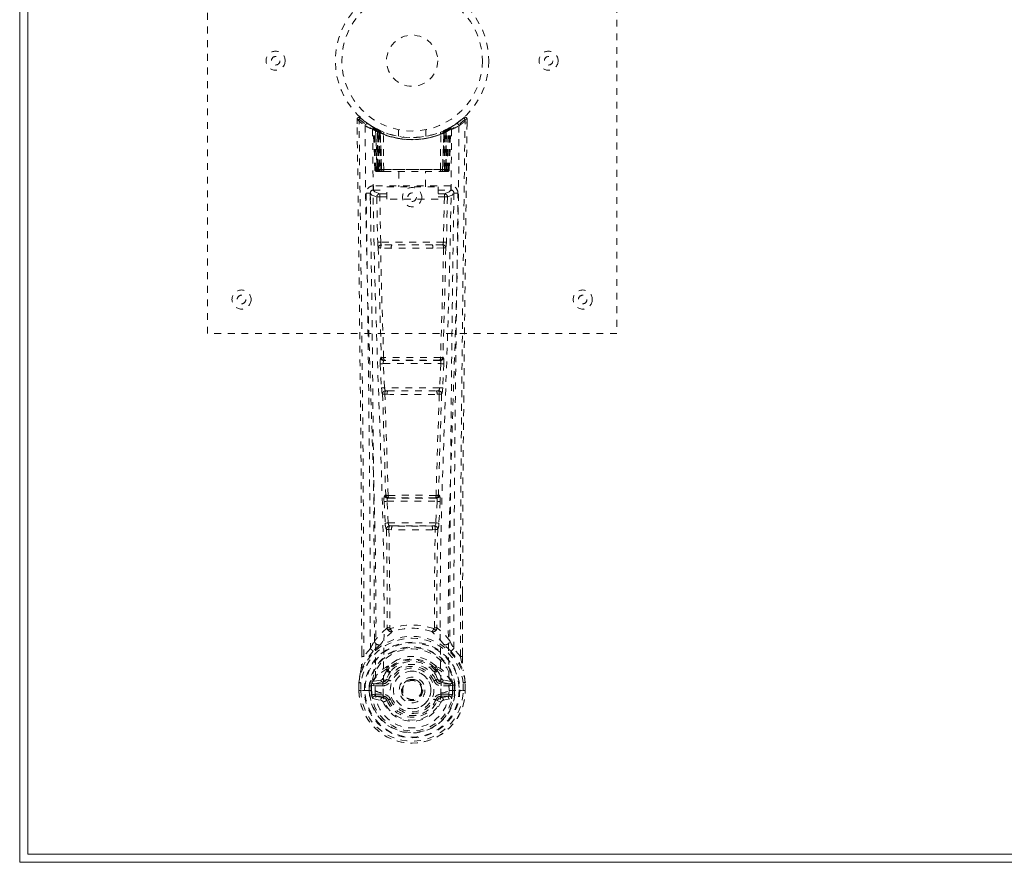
# Model space of a CAD drawing. Header units: inches. Extents: x 7.8 to 79.3, y 25 to 48.5.
# Tile 1 of 6: x 7.8 to 22.3, y 25 to 37.3. Entities that reach past the tile are written whole.
import ezdxf

# ---------------------------------------------------------------- set-up
doc = ezdxf.new("R2010")
doc.units = ezdxf.units.IN
doc.header["$MEASUREMENT"] = 0
doc.linetypes.add('SLD-Dashed', pattern=[0.075, 0.05, -0.025])
doc.linetypes.add('SLD-Solid', pattern=[0])

msp = doc.modelspace()

# ---------------------------------------------------------------- linework, layer by layer
at = {"color": 7, "linetype": 'SLD-Solid', "lineweight": 15}
for p, q in [((7.835, 24.968), (7.835, 48.468)), ((7.953, 48.35), (7.953, 25.086)), ((7.953, 25.086), (7.953, 48.35)), ((79.335, 24.968), (7.835, 24.968)), ((7.953, 25.086), (79.216, 25.086)), ((79.216, 25.086), (7.953, 25.086))]:
    msp.add_line(p, q, dxfattribs=at)
at = {"color": 7, "linetype": 'SLD-Dashed', "lineweight": 0}
for p, q in [((10.585, 32.718), (10.585, 40.718)), ((16.585, 40.718), (16.585, 32.718)), ((12.778, 35.859), (12.779, 35.792)), ((12.808, 35.86), (12.828, 35.882)), ((12.869, 35.846), (12.827, 35.881)), ((14.342, 35.88), (14.3, 35.847)), ((14.391, 35.859), (14.361, 35.86)), ((14.389, 35.796), (14.39, 35.859)), ((14.39, 35.792), (14.391, 35.859)), ((14.39, 35.792), (14.391, 35.859)), ((13.016, 35.744), (13.003, 35.752)), ((13.022, 35.74), (13.009, 35.747)), ((13.031, 35.719), (13.018, 35.727)), ((13.039, 35.122), (13.018, 35.727)), ((13.052, 35.122), (13.031, 35.719)), ((13.082, 35.709), (13.035, 35.734)), ((13.05, 35.712), (13.073, 35.118)), ((13.118, 35.673), (13.05, 35.708)), ((13.07, 35.122), (13.05, 35.708)), ((13.064, 35.718), (13.09, 35.705)), ((13.077, 35.679), (13.09, 35.705)), ((13.077, 35.679), (13.078, 35.122)), ((13.085, 35.675), (13.077, 35.679)), ((13.085, 35.675), (13.097, 35.701)), ((13.085, 35.122), (13.085, 35.675)), ((13.101, 35.699), (13.087, 35.707)), ((13.09, 35.705), (13.097, 35.701)), ((13.091, 35.672), (13.103, 35.698)), ((13.091, 35.122), (13.091, 35.672)), ((13.091, 35.672), (13.098, 35.669)), ((13.098, 35.669), (13.11, 35.695)), ((13.098, 35.669), (13.098, 35.122)), ((13.102, 35.699), (13.101, 35.699)), ((13.109, 35.664), (13.121, 35.69)), ((13.109, 35.664), (13.11, 35.122)), ((13.116, 35.661), (13.109, 35.664)), ((13.116, 35.661), (13.127, 35.687)), ((13.116, 35.122), (13.116, 35.661)), ((13.118, 35.673), (13.119, 35.673)), ((13.137, 35.122), (13.118, 35.673)), ((13.119, 35.673), (13.138, 35.122)), ((13.121, 35.69), (13.127, 35.687)), ((13.169, 35.122), (13.164, 35.643)), ((13.385, 35.707), (13.385, 35.61)), ((13.785, 35.61), (13.785, 35.707)), ((14.001, 35.122), (14.005, 35.643)), ((14.031, 35.122), (14.05, 35.673)), ((14.051, 35.673), (14.032, 35.122)), ((14.042, 35.687), (14.048, 35.69)), ((14.048, 35.69), (14.06, 35.664)), ((14.05, 35.673), (14.051, 35.673)), ((14.119, 35.708), (14.051, 35.673)), ((14.06, 35.664), (14.053, 35.661)), ((14.053, 35.661), (14.053, 35.122)), ((14.059, 35.695), (14.071, 35.669)), ((14.059, 35.122), (14.06, 35.664)), ((14.067, 35.699), (14.06, 35.695)), ((14.074, 35.702), (14.066, 35.698)), ((14.066, 35.698), (14.078, 35.672)), ((14.068, 35.699), (14.067, 35.699)), ((14.135, 35.734), (14.068, 35.699)), ((14.071, 35.669), (14.078, 35.672)), ((14.071, 35.122), (14.071, 35.669)), ((14.072, 35.701), (14.079, 35.705)), ((14.078, 35.672), (14.078, 35.122)), ((14.079, 35.705), (14.088, 35.709)), ((14.079, 35.705), (14.092, 35.679)), ((14.092, 35.679), (14.084, 35.675)), ((14.084, 35.675), (14.084, 35.122)), ((14.091, 35.122), (14.092, 35.679)), ((14.096, 35.118), (14.119, 35.712)), ((14.099, 35.122), (14.119, 35.708)), ((14.117, 35.122), (14.138, 35.719)), ((14.13, 35.122), (14.152, 35.727)), ((14.152, 35.727), (14.138, 35.719)), ((14.166, 35.752), (14.153, 35.744)), ((13.039, 35.122), (13.052, 35.122)), ((13.07, 35.122), (13.137, 35.122)), ((13.078, 35.122), (13.085, 35.122)), ((13.078, 35.093), (13.086, 35.093)), ((13.082, 35.093), (13.092, 35.093)), ((14.084, 35.122), (13.085, 35.122)), ((13.098, 35.122), (13.091, 35.122)), ((13.092, 35.093), (13.098, 35.093)), ((13.098, 35.122), (14.071, 35.122)), ((13.1, 35.093), (13.154, 35.093)), ((13.11, 35.122), (13.116, 35.122)), ((13.11, 35.093), (13.116, 35.093)), ((14.053, 35.122), (13.116, 35.122)), ((13.154, 35.093), (13.116, 35.093)), ((13.138, 35.122), (13.137, 35.122)), ((13.168, 35.093), (13.176, 35.093)), ((13.169, 35.122), (14.001, 35.122)), ((13.176, 35.093), (13.993, 35.093)), ((13.39, 35.093), (13.39, 34.87)), ((13.78, 34.87), (13.78, 35.093)), ((13.993, 35.093), (14.001, 35.093)), ((14.015, 35.093), (14.069, 35.093)), ((14.053, 35.093), (14.015, 35.093)), ((14.032, 35.122), (14.031, 35.122)), ((14.032, 35.122), (14.099, 35.122)), ((14.053, 35.122), (14.059, 35.122)), ((14.053, 35.093), (14.059, 35.093)), ((14.078, 35.122), (14.071, 35.122)), ((14.071, 35.093), (14.077, 35.093)), ((14.077, 35.093), (14.087, 35.093)), ((14.084, 35.122), (14.091, 35.122)), ((14.084, 35.093), (14.091, 35.093)), ((14.117, 35.122), (14.13, 35.122)), ((12.973, 34.786), (12.972, 34.778)), ((12.972, 34.775), (12.976, 34.488)), ((13.017, 34.884), (13.017, 34.823)), ((14.152, 34.884), (13.017, 34.884)), ((13.017, 34.823), (13.215, 34.823)), ((13.215, 34.69), (13.215, 34.87)), ((13.215, 34.87), (13.965, 34.87)), ((13.965, 34.87), (13.965, 34.69)), ((13.965, 34.823), (14.152, 34.823)), ((14.152, 34.823), (14.152, 34.884)), ((14.193, 34.488), (14.197, 34.775)), ((14.197, 34.778), (14.196, 34.786)), ((13.066, 34.721), (13.081, 34.059)), ((13.111, 34.766), (13.111, 34.721)), ((13.215, 34.766), (13.111, 34.766)), ((13.126, 34.06), (13.111, 34.721)), ((13.215, 34.721), (13.111, 34.721)), ((13.965, 34.69), (13.215, 34.69)), ((14.059, 34.766), (13.965, 34.766)), ((14.059, 34.721), (13.965, 34.721)), ((14.059, 34.721), (14.043, 34.06)), ((14.059, 34.766), (14.059, 34.721)), ((14.103, 34.721), (14.059, 34.721)), ((14.103, 34.721), (14.088, 34.059)), ((14.043, 34.06), (13.126, 34.06)), ((13.28, 33.969), (13.123, 33.975)), ((13.287, 34.017), (13.134, 34.02)), ((13.882, 34.017), (13.287, 34.017)), ((14.035, 34.02), (13.882, 34.017)), ((14.046, 33.975), (13.889, 33.969)), ((16.585, 32.718), (10.585, 32.718)), ((13.134, 32.369), (13.126, 32.365)), ((13.17, 32.323), (13.178, 32.326)), ((13.999, 32.323), (13.17, 32.323)), ((13.991, 32.326), (13.999, 32.323)), ((14.043, 32.365), (14.035, 32.369)), ((13.119, 32.276), (13.136, 31.923)), ((13.164, 32.278), (14.005, 32.278)), ((13.181, 31.925), (13.164, 32.278)), ((14.005, 32.278), (13.988, 31.925)), ((14.05, 32.276), (14.033, 31.923)), ((13.988, 31.925), (13.181, 31.925)), ((13.186, 31.829), (13.219, 31.829)), ((13.228, 31.88), (13.196, 31.88)), ((13.228, 31.88), (13.941, 31.88)), ((13.941, 31.88), (13.973, 31.88)), ((13.95, 31.829), (13.983, 31.829)), ((13.198, 30.352), (13.184, 30.348)), ((13.228, 30.305), (13.242, 30.31)), ((13.941, 30.305), (13.228, 30.305)), ((13.927, 30.31), (13.941, 30.305)), ((13.971, 30.352), (13.986, 30.348)), ((13.174, 30.258), (13.191, 29.94)), ((13.219, 30.26), (13.95, 30.26)), ((13.235, 29.943), (13.219, 30.26)), ((13.95, 30.26), (13.934, 29.943)), ((13.995, 30.258), (13.978, 29.94)), ((13.934, 29.943), (13.235, 29.943)), ((13.293, 29.898), (13.254, 29.898)), ((13.293, 29.898), (13.876, 29.898)), ((13.915, 29.898), (13.876, 29.898)), ((13.245, 29.845), (13.285, 29.844)), ((13.884, 29.844), (13.924, 29.845)), ((14.321, 28.91), (14.321, 27.986)), ((14.322, 27.985), (14.325, 28.91)), ((13.257, 28.405), (13.257, 28.404)), ((13.912, 28.404), (13.912, 28.405)), ((12.847, 27.985), (12.847, 28.039)), ((12.849, 28.039), (12.848, 27.986)), ((12.973, 28.102), (12.877, 27.987)), ((14.292, 27.987), (14.196, 28.102)), ((13.216, 27.8), (13.216, 27.782)), ((13.224, 27.829), (13.235, 27.846)), ((13.24, 27.794), (13.24, 27.776)), ((13.93, 27.776), (13.929, 27.794)), ((13.934, 27.846), (13.945, 27.829)), ((13.953, 27.8), (13.953, 27.782)), ((12.805, 27.605), (12.805, 27.601)), ((12.805, 27.484), (12.805, 27.601)), ((12.806, 27.601), (12.806, 27.483)), ((12.835, 27.601), (12.835, 27.486)), ((12.986, 27.557), (12.991, 27.576)), ((12.991, 27.576), (12.991, 27.566)), ((12.991, 27.566), (12.991, 27.487)), ((13.001, 27.607), (12.998, 27.602)), ((13.001, 27.607), (13.012, 27.618)), ((13.126, 27.639), (13.012, 27.618)), ((13.012, 27.618), (13.012, 27.618)), ((13.012, 27.618), (13.012, 27.618)), ((13.026, 27.585), (13.156, 27.61)), ((13.026, 27.585), (13.026, 27.555)), ((13.156, 27.585), (13.026, 27.585)), ((13.156, 27.61), (13.156, 27.585)), ((13.156, 27.555), (13.156, 27.585)), ((13.211, 27.651), (13.238, 27.639)), ((13.931, 27.639), (13.958, 27.651)), ((14.013, 27.61), (14.143, 27.585)), ((14.013, 27.61), (14.013, 27.585)), ((14.143, 27.585), (14.013, 27.585)), ((14.013, 27.555), (14.013, 27.585)), ((14.157, 27.618), (14.043, 27.639)), ((14.143, 27.555), (14.143, 27.585)), ((14.157, 27.618), (14.168, 27.607)), ((14.168, 27.607), (14.168, 27.608)), ((14.168, 27.607), (14.168, 27.607)), ((14.171, 27.602), (14.168, 27.607)), ((14.178, 27.576), (14.178, 27.566)), ((14.183, 27.557), (14.178, 27.576)), ((14.178, 27.566), (14.178, 27.487)), ((14.335, 27.486), (14.335, 27.601)), ((14.363, 27.483), (14.363, 27.601)), ((14.364, 27.601), (14.364, 27.605)), ((14.364, 27.484), (14.364, 27.601)), ((12.805, 27.484), (12.809, 27.484)), ((12.809, 27.484), (12.862, 27.485)), ((12.862, 27.485), (12.885, 27.485)), ((12.885, 27.485), (13.043, 27.485)), ((12.986, 27.557), (12.956, 27.558)), ((12.956, 27.558), (12.956, 27.558)), ((12.956, 27.487), (12.956, 27.558)), ((12.956, 27.487), (12.956, 27.487)), ((12.986, 27.557), (12.986, 27.487)), ((12.991, 27.487), (12.986, 27.487)), ((13.156, 27.555), (13.026, 27.555)), ((13.039, 27.433), (13.039, 27.403)), ((13.039, 27.433), (13.156, 27.433)), ((13.156, 27.433), (13.156, 27.403)), ((13.161, 27.447), (13.161, 27.449)), ((13.428, 27.494), (13.429, 27.51)), ((13.428, 27.486), (13.428, 27.494)), ((14.008, 27.449), (14.008, 27.447)), ((14.143, 27.555), (14.013, 27.555)), ((14.013, 27.433), (14.013, 27.403)), ((14.013, 27.433), (14.13, 27.433)), ((14.126, 27.485), (14.284, 27.485)), ((14.13, 27.403), (14.13, 27.433)), ((14.178, 27.487), (14.183, 27.487)), ((14.213, 27.558), (14.183, 27.557)), ((14.183, 27.487), (14.183, 27.557)), ((14.213, 27.558), (14.213, 27.487)), ((14.213, 27.558), (14.213, 27.558)), ((14.284, 27.485), (14.307, 27.485)), ((14.307, 27.485), (14.36, 27.484)), ((14.36, 27.484), (14.364, 27.484)), ((13.009, 27.367), (13.128, 27.343)), ((13.156, 27.382), (13.039, 27.403)), ((13.039, 27.403), (13.156, 27.403)), ((13.156, 27.382), (13.156, 27.403)), ((13.216, 27.339), (13.212, 27.347)), ((13.238, 27.348), (13.216, 27.339)), ((13.953, 27.339), (13.931, 27.348)), ((13.953, 27.339), (14.008, 27.316)), ((14.13, 27.403), (14.013, 27.382)), ((14.013, 27.382), (14.013, 27.403)), ((14.013, 27.403), (14.13, 27.403)), ((14.041, 27.343), (14.16, 27.367))]:
    msp.add_line(p, q, dxfattribs=at)
at = {"color": 7, "linetype": 'SLD-Dashed', "lineweight": 0, "flags": 128}
for points in [[(12.826, 35.879), (12.819, 35.883), (12.811, 35.886), (12.803, 35.886), (12.795, 35.885), (12.788, 35.881), (12.783, 35.876), (12.78, 35.869), (12.778, 35.862)], [(12.778, 35.859), (12.779, 35.859), (12.78, 35.859), (12.787, 35.86), (12.796, 35.859), (12.802, 35.859), (12.808, 35.86)], [(12.847, 28.039), (12.839, 30.609), (12.812, 33.233), (12.778, 35.859)], [(12.877, 27.987), (12.875, 29.451), (12.866, 30.924), (12.852, 32.372), (12.849, 32.619), (12.846, 32.877), (12.843, 33.092), (12.841, 33.321), (12.837, 33.572), (12.834, 33.843), (12.831, 34.061), (12.828, 34.323), (12.824, 34.647), (12.821, 34.858), (12.817, 35.116), (12.814, 35.378), (12.811, 35.626), (12.808, 35.86)], [(14.292, 27.987), (14.294, 29.452), (14.303, 30.924), (14.317, 32.372), (14.32, 32.593), (14.323, 32.823), (14.325, 33.026), (14.327, 33.225), (14.33, 33.44), (14.332, 33.59), (14.334, 33.747), (14.336, 33.903), (14.338, 34.021), (14.339, 34.161), (14.341, 34.323), (14.346, 34.655), (14.348, 34.86), (14.352, 35.114), (14.355, 35.376), (14.358, 35.624), (14.361, 35.86)], [(14.341, 35.882), (14.308, 35.853), (14.3, 35.847)], [(14.325, 28.91), (14.33, 30.609), (14.358, 33.233), (14.39, 35.792)], [(14.388, 35.859), (14.386, 35.867), (14.383, 35.874), (14.378, 35.881), (14.371, 35.886), (14.364, 35.889), (14.357, 35.889), (14.35, 35.887), (14.343, 35.883)], [(12.897, 35.766), (12.904, 34.719), (12.924, 33.674), (12.953, 32.632), (12.988, 31.593), (13.022, 30.559), (13.048, 29.53), (13.056, 28.505), (13.044, 27.485)], [(13.006, 35.71), (13.015, 34.665), (13.036, 33.622), (13.068, 32.582), (13.105, 31.547), (13.141, 30.516), (13.168, 29.489), (13.176, 28.467), (13.161, 27.45)], [(13.011, 35.745), (13.018, 35.733), (13.022, 35.72)], [(13.048, 35.716), (13.05, 35.71), (13.05, 35.708)], [(14.163, 35.71), (14.155, 34.665), (14.133, 33.623), (14.102, 32.583), (14.064, 31.547), (14.028, 30.516), (14.002, 29.489), (13.994, 28.467), (14.008, 27.45)], [(14.053, 35.661), (14.049, 35.671), (14.045, 35.68), (14.043, 35.685), (14.042, 35.687)], [(14.084, 35.675), (14.079, 35.685), (14.075, 35.694), (14.073, 35.699), (14.072, 35.701)], [(14.272, 35.766), (14.265, 34.719), (14.246, 33.674), (14.216, 32.632), (14.181, 31.593), (14.147, 30.559), (14.122, 29.53), (14.113, 28.505), (14.126, 27.485)], [(13.078, 35.122), (13.063, 35.122), (13.05, 35.122), (13.042, 35.122), (13.039, 35.122)], [(13.052, 35.122), (13.056, 35.122), (13.064, 35.122), (13.077, 35.122), (13.091, 35.122)], [(13.11, 35.122), (13.102, 35.122), (13.094, 35.122), (13.087, 35.122), (13.081, 35.122), (13.076, 35.122), (13.073, 35.122), (13.071, 35.122), (13.07, 35.122)], [(13.07, 35.122), (13.071, 35.115), (13.072, 35.113)], [(13.1, 35.093), (13.1, 35.093), (13.102, 35.093)], [(13.138, 35.122), (13.142, 35.122), (13.148, 35.122), (13.157, 35.122), (13.169, 35.122)], [(14.001, 35.122), (14.012, 35.122), (14.021, 35.122), (14.028, 35.122), (14.031, 35.122)], [(14.099, 35.122), (14.099, 35.122), (14.097, 35.122), (14.093, 35.122), (14.088, 35.122), (14.082, 35.122), (14.075, 35.122), (14.067, 35.122), (14.059, 35.122)], [(14.078, 35.122), (14.093, 35.122), (14.105, 35.122), (14.114, 35.122), (14.117, 35.122)], [(14.13, 35.122), (14.128, 35.122), (14.119, 35.122), (14.106, 35.122), (14.091, 35.122)], [(12.912, 34.778), (12.914, 34.642), (12.916, 34.47), (12.919, 34.261), (12.922, 34.015), (12.925, 33.766), (12.928, 33.547), (12.93, 33.393), (12.932, 33.256), (12.934, 33.134), (12.936, 32.979), (12.938, 32.816), (12.94, 32.659), (12.949, 31.846), (12.958, 31.028), (12.966, 30.055), (12.971, 29.066), (12.973, 28.102)], [(12.972, 34.778), (12.996, 34.749), (13.066, 34.721)], [(13.111, 34.766), (13.041, 34.795), (13.017, 34.823)], [(14.152, 34.823), (14.128, 34.795), (14.059, 34.766)], [(14.103, 34.721), (14.173, 34.749), (14.197, 34.778)], [(14.196, 28.102), (14.197, 28.622), (14.198, 29.155), (14.201, 29.701), (14.204, 30.216), (14.209, 30.745), (14.214, 31.297), (14.219, 31.787), (14.222, 32.044), (14.225, 32.317), (14.229, 32.605), (14.233, 32.91), (14.236, 33.185), (14.239, 33.426), (14.242, 33.617), (14.245, 33.831), (14.248, 34.073), (14.251, 34.298), (14.254, 34.49), (14.256, 34.65), (14.257, 34.778)], [(13.111, 34.721), (13.095, 34.721), (13.081, 34.721), (13.071, 34.721), (13.066, 34.721)], [(13.126, 34.06), (13.111, 34.06), (13.096, 34.06), (13.086, 34.059), (13.081, 34.059)], [(14.088, 34.059), (14.083, 34.059), (14.073, 34.06), (14.058, 34.06), (14.043, 34.06)], [(13.09, 33.977), (13.11, 33.172), (13.134, 32.369)], [(13.168, 32.365), (13.143, 33.169), (13.123, 33.975)], [(13.889, 33.969), (13.585, 33.969), (13.28, 33.969)], [(13.882, 34.017), (13.585, 34.017), (13.287, 34.017)], [(14.046, 33.975), (14.026, 33.169), (14.001, 32.365)], [(14.079, 33.977), (14.06, 33.172), (14.035, 32.369)], [(13.164, 32.278), (13.149, 32.277), (13.134, 32.276), (13.124, 32.276), (13.119, 32.276)], [(14.05, 32.276), (14.045, 32.276), (14.035, 32.276), (14.02, 32.277), (14.005, 32.278)], [(13.181, 31.925), (13.166, 31.924), (13.151, 31.924), (13.141, 31.923), (13.136, 31.923)], [(13.136, 31.923), (13.139, 31.891), (13.139, 31.889)], [(14.033, 31.923), (14.028, 31.923), (14.018, 31.924), (14.003, 31.924), (13.988, 31.925)], [(14.033, 31.923), (14.03, 31.891), (14.03, 31.889)], [(13.152, 31.834), (13.176, 31.092), (13.198, 30.352)], [(13.234, 30.346), (13.211, 31.087), (13.186, 31.829)], [(13.983, 31.829), (13.958, 31.087), (13.936, 30.346)], [(14.018, 31.833), (13.993, 31.092), (13.971, 30.352)], [(13.219, 30.26), (13.218, 30.269), (13.218, 30.277), (13.219, 30.285), (13.22, 30.291), (13.223, 30.301), (13.228, 30.305)], [(13.941, 30.305), (13.946, 30.301), (13.95, 30.291), (13.951, 30.285), (13.951, 30.277), (13.951, 30.269), (13.95, 30.26)], [(13.219, 30.26), (13.204, 30.259), (13.19, 30.259), (13.179, 30.258), (13.174, 30.258)], [(13.995, 30.258), (13.99, 30.258), (13.979, 30.259), (13.965, 30.259), (13.95, 30.26)], [(13.235, 29.943), (13.22, 29.942), (13.206, 29.941), (13.196, 29.941), (13.191, 29.94)], [(13.876, 29.898), (13.585, 29.897), (13.293, 29.898)], [(13.915, 29.898), (13.916, 29.899), (13.918, 29.9), (13.921, 29.903), (13.927, 29.913), (13.931, 29.926), (13.934, 29.943)], [(13.978, 29.94), (13.973, 29.941), (13.963, 29.941), (13.949, 29.942), (13.934, 29.943)], [(13.21, 29.851), (13.22, 29.131), (13.221, 28.412)], [(13.245, 29.845), (13.256, 29.124), (13.257, 28.405)], [(13.884, 29.844), (13.585, 29.843), (13.285, 29.844)], [(13.912, 28.405), (13.913, 29.124), (13.924, 29.845)], [(13.96, 29.851), (13.949, 29.131), (13.948, 28.412)], [(13.219, 28.404), (13.119, 28.316), (13.032, 28.215)], [(13.219, 28.404), (13.221, 28.394), (13.225, 28.385), (13.232, 28.379), (13.239, 28.375), (13.247, 28.375), (13.255, 28.378), (13.262, 28.385), (13.267, 28.393)], [(13.902, 28.393), (13.907, 28.385), (13.914, 28.378), (13.922, 28.375), (13.93, 28.375), (13.937, 28.379), (13.944, 28.385), (13.948, 28.394), (13.95, 28.404)], [(14.137, 28.215), (14.051, 28.316), (13.95, 28.404)], [(13.125, 28.166), (13.12, 28.16), (13.11, 28.151)], [(14.059, 28.151), (14.049, 28.16), (14.044, 28.166)], [(13.015, 28.063), (12.915, 27.939), (12.836, 27.785)], [(14.154, 28.063), (14.255, 27.939), (14.334, 27.785)], [(12.877, 27.987), (12.871, 27.987), (12.865, 27.987), (12.859, 27.987), (12.854, 27.986), (12.85, 27.986), (12.848, 27.986), (12.847, 27.985), (12.847, 27.985)], [(13.367, 27.934), (13.31, 27.904), (13.235, 27.846)], [(13.934, 27.846), (13.859, 27.904), (13.802, 27.934)], [(14.322, 27.985), (14.322, 27.985), (14.321, 27.986), (14.319, 27.986), (14.315, 27.986), (14.31, 27.987), (14.304, 27.987), (14.298, 27.987), (14.292, 27.987)], [(12.836, 27.785), (12.819, 27.705), (12.805, 27.605)], [(12.805, 27.601), (12.818, 27.698), (12.834, 27.774)], [(12.836, 27.785), (12.834, 27.78), (12.834, 27.774)], [(13.216, 27.782), (13.184, 27.729), (13.154, 27.662)], [(13.268, 27.763), (13.238, 27.714), (13.211, 27.651)], [(13.958, 27.651), (13.931, 27.714), (13.901, 27.763)], [(13.953, 27.782), (13.986, 27.729), (14.015, 27.662)], [(14.335, 27.774), (14.335, 27.78), (14.334, 27.785)], [(14.364, 27.605), (14.352, 27.695), (14.334, 27.785)], [(14.364, 27.601), (14.351, 27.698), (14.335, 27.774)], [(12.805, 27.605), (12.806, 27.605), (12.808, 27.604), (12.811, 27.604), (12.815, 27.603), (12.819, 27.603), (12.824, 27.602), (12.829, 27.601), (12.835, 27.601)], [(12.805, 27.601), (12.805, 27.601), (12.806, 27.601), (12.808, 27.601), (12.812, 27.601), (12.817, 27.601), (12.822, 27.601), (12.828, 27.601), (12.835, 27.601)], [(13.026, 27.555), (13.008, 27.558), (12.991, 27.566)], [(13.154, 27.662), (13.14, 27.645), (13.126, 27.639)], [(13.266, 27.628), (13.26, 27.63), (13.255, 27.632), (13.25, 27.634), (13.246, 27.636), (13.243, 27.637), (13.24, 27.638), (13.239, 27.639), (13.238, 27.639)], [(13.904, 27.628), (13.909, 27.63), (13.914, 27.632), (13.919, 27.634), (13.923, 27.636), (13.926, 27.637), (13.929, 27.638), (13.931, 27.639), (13.931, 27.639)], [(14.015, 27.662), (14.029, 27.645), (14.043, 27.639)], [(14.178, 27.566), (14.162, 27.558), (14.143, 27.555)], [(14.364, 27.605), (14.363, 27.605), (14.361, 27.604), (14.358, 27.604), (14.355, 27.603), (14.35, 27.603), (14.345, 27.602), (14.34, 27.601), (14.335, 27.601)], [(14.335, 27.601), (14.341, 27.601), (14.347, 27.601), (14.353, 27.601), (14.357, 27.601), (14.361, 27.601), (14.363, 27.601), (14.364, 27.601), (14.364, 27.601)], [(12.835, 27.486), (12.828, 27.486), (12.822, 27.486), (12.817, 27.486), (12.812, 27.485), (12.808, 27.485), (12.806, 27.485), (12.805, 27.484), (12.805, 27.484)], [(12.986, 27.487), (12.982, 27.487), (12.976, 27.487), (12.966, 27.487), (12.956, 27.487)], [(12.986, 27.557), (12.986, 27.557), (12.986, 27.557)], [(12.996, 27.415), (13.016, 27.428), (13.039, 27.433)], [(14.008, 27.447), (14.002, 27.371), (13.979, 27.296), (13.94, 27.228), (13.886, 27.168), (13.821, 27.119), (13.747, 27.083), (13.667, 27.061), (13.585, 27.054), (13.502, 27.061), (13.422, 27.083), (13.348, 27.119), (13.283, 27.168), (13.229, 27.228), (13.19, 27.296), (13.167, 27.371), (13.161, 27.447)], [(14.13, 27.433), (14.153, 27.428), (14.173, 27.415)], [(14.183, 27.557), (14.183, 27.557), (14.183, 27.557)], [(14.364, 27.484), (14.364, 27.484), (14.363, 27.485), (14.361, 27.485), (14.357, 27.485), (14.353, 27.486), (14.347, 27.486), (14.341, 27.486), (14.335, 27.486)], [(13.266, 27.36), (13.26, 27.358), (13.255, 27.356), (13.25, 27.354), (13.246, 27.352), (13.243, 27.35), (13.24, 27.349), (13.239, 27.349), (13.238, 27.348)], [(13.904, 27.36), (13.909, 27.358), (13.914, 27.356), (13.919, 27.354), (13.923, 27.352), (13.926, 27.35), (13.929, 27.349), (13.931, 27.349), (13.931, 27.348)], [(13.963, 27.355), (13.958, 27.347), (13.953, 27.339)], [(14.013, 27.382), (13.976, 27.368), (13.963, 27.355)]]:
    msp.add_lwpolyline(points, dxfattribs=at)
at = {"color": 7, "linetype": 'SLD-Dashed', "lineweight": 0}
for centre, radius in [((13.585, 36.718), 1.125), ((13.585, 36.718), 1.03), ((13.585, 36.718), 0.375), ((11.585, 36.718), 0.14), ((15.585, 36.718), 0.14), ((11.585, 36.718), 0.0625), ((15.585, 36.718), 0.0625), ((13.585, 34.718), 0.141), ((13.585, 34.718), 0.0625), ((11.085, 33.218), 0.14), ((16.085, 33.218), 0.14), ((11.085, 33.218), 0.0625), ((16.085, 33.218), 0.0625), ((13.585, 27.494), 0.7), ((13.585, 27.494), 0.69), ((13.585, 27.494), 0.623), ((13.585, 27.494), 0.32), ((13.585, 27.494), 0.275), ((13.585, 27.494), 0.188), ((13.585, 27.494), 0.156), ((13.585, 27.494), 0.142), ((13.585, 27.494), 0.14), ((13.585, 27.494), 0.138)]:
    msp.add_circle(centre, radius, dxfattribs=at)
for centre, radius, start, end in [((12.808, 35.86), 0.03, 47.8629, 180.7211), ((13.587, 36.763), 1.213, 228.1751, 235.3206), ((13.585, 36.718), 1.158, 227.8706, 312.1288), ((13.582, 36.715), 1.124, 227.9072, 235.3623), ((12.927, 35.765), 0.03, 55.9384, 179.8242), ((13.585, 36.719), 1.129, 235.3539, 240.4867), ((13.584, 36.718), 1.128, 299.5122, 304.6471), ((13.589, 36.712), 1.12, 304.629, 312.0873), ((14.242, 35.765), 0.03, 0.1681, 124.0694), ((13.585, 36.76), 1.209, 304.6688, 311.8406), ((14.361, 35.86), 0.03, 359.2803, 132.1357), ((14.291, 35.816), 0.0827, 31.7894, 52.6652), ((13.572, 36.957), 1.37, 240.4516, 245.5688), ((12.988, 35.726), 0.03, 1.9927, 58.9495), ((13.569, 36.692), 1.098, 238.949, 239.8554), ((12.968, 35.69), 0.0714, 31.6342, 58.9297), ((13.047, 35.698), 0.0429, 114.1556, 163.0337), ((13.585, 36.75), 1.19, 240.8884, 299.1116), ((13.001, 35.718), 0.0299, 1.9116, 59.7238), ((13.585, 36.719), 1.129, 239.7428, 244.7225), ((13.595, 36.74), 1.153, 239.9615, 244.0338), ((13.566, 36.342), 0.823, 228.2677, 233.6286), ((13.585, 36.718), 1.128, 240.489, 299.511), ((13.561, 36.331), 0.809, 229.1323, 234.508), ((13.02, 35.708), 0.03, 16.8864, 61.2665), ((13.02, 35.708), 0.0299, 1.8039, 60.7713), ((13.587, 36.723), 1.133, 240.8161, 245.7239), ((13.564, 36.33), 0.807, 230.3879, 235.6802), ((13.585, 36.717), 1.155, 244.3784, 295.6216), ((13.585, 36.717), 1.155, 245.0796, 294.9204), ((13.089, 35.672), 0.0297, 1.4877, 64.515), ((13.09, 35.672), 0.0297, 1.4833, 64.5634), ((13.585, 36.717), 1.155, 246.0603, 293.9397), ((13.54, 36.268), 0.729, 234.783, 238.998), ((13.135, 35.661), 0.0345, 328.9733, 15.1527), ((13.585, 36.681), 1.12, 247.9468, 292.0532), ((14.035, 35.661), 0.0345, 164.8473, 211.0267), ((13.63, 36.268), 0.729, 301.0002, 305.2185), ((13.586, 36.716), 1.125, 294.2592, 299.2008), ((14.08, 35.672), 0.0297, 115.4411, 178.5122), ((14.08, 35.672), 0.0297, 115.4713, 178.526), ((13.605, 36.33), 0.806, 304.318, 309.6138), ((13.61, 36.329), 0.806, 305.4826, 310.8771), ((14.135, 35.576), 0.138, 89.4165, 113.4587), ((13.603, 36.342), 0.823, 306.3709, 311.7328), ((14.149, 35.708), 0.0299, 119.2287, 178.1961), ((14.147, 35.709), 0.0273, 117.6482, 182.3024), ((13.6, 36.691), 1.096, 298.631, 300.2662), ((14.168, 35.718), 0.0299, 120.2762, 178.0884), ((14.122, 35.698), 0.0429, 16.9662, 65.8442), ((14.181, 35.726), 0.03, 121.0505, 178.0073), ((13.597, 36.957), 1.37, 294.4312, 299.5485), ((13.069, 35.123), 0.03, 181.9931, 269.996), ((13.1, 35.166), 0.0742, 215.9504, 253.2585), ((13.082, 35.123), 0.03, 181.9677, 269.972), ((13.096, 35.261), 0.166, 259.5978, 268.3417), ((13.1, 35.123), 0.03, 181.9335, 269.9389), ((13.496, 35.115), 0.411, 179.0007, 183.0423), ((13.671, 35.116), 0.58, 179.3772, 182.0466), ((13.524, 35.115), 0.426, 179.045, 182.9424), ((13.552, 35.115), 0.443, 179.0776, 182.8262), ((13.561, 35.115), 0.445, 179.0839, 182.8106), ((13.167, 35.123), 0.0299, 181.7952, 269.8116), ((13.168, 35.123), 0.0299, 181.7977, 269.8135), ((13.203, 35.115), 0.0354, 169.2858, 219.1925), ((13.964, 35.116), 0.0369, 321.8553, 9.6663), ((14.001, 35.123), 0.0299, 270.1839, 358.2048), ((14.002, 35.123), 0.0299, 270.1884, 358.2048), ((13.609, 35.115), 0.444, 357.1813, 0.9149), ((13.617, 35.115), 0.443, 357.1738, 0.9224), ((14.064, 35.128), 0.0356, 262.0695, 350.2915), ((14.069, 35.123), 0.03, 270.0592, 358.0684), ((13.647, 35.115), 0.425, 357.053, 0.9596), ((13.498, 35.116), 0.58, 357.9532, 0.6229), ((14.073, 35.258), 0.164, 271.7059, 280.6245), ((13.674, 35.115), 0.411, 356.9577, 0.9993), ((14.087, 35.123), 0.03, 270.0254, 358.0349), ((14.07, 35.166), 0.0742, 286.7414, 324.0497), ((14.1, 35.123), 0.03, 270.004, 358.0069), ((13.017, 34.779), 0.105, 90.0049, 180.7366), ((12.948, 33.18), 1.598, 89.1331, 91.2842), ((-486.48, 26.897), 499.514, 0.15117, 0.90394), ((13.015, 34.781), 0.0423, 88.0347, 173.4351), ((513.649, 26.897), 499.514, 179.09606, 179.84884), ((14.152, 34.779), 0.105, 359.2627, 89.9958), ((14.154, 34.781), 0.0423, 6.5717, 91.9615), ((14.221, 33.181), 1.597, 88.7154, 90.8679), ((13.111, 34.721), 0.0451, 90.4316, 180.9005), ((14.058, 34.721), 0.0451, 359.0373, 89.5681), ((13.482, 34.06), 0.401, 180.0715, 191.8431), ((13.231, 34.06), 0.105, 179.6305, 202.4762), ((13.938, 34.06), 0.105, 337.5237, 0.3695), ((13.686, 34.06), 0.401, 348.1458, 359.9232), ((13.135, 33.974), 0.0456, 91.7547, 175.8235), ((13.116, 34.116), 0.141, 259.4673, 273.0567), ((13.233, 33.972), 0.109, 154.2094, 178.3446), ((13.368, 33.981), 0.0889, 155.6064, 187.6329), ((13.801, 33.981), 0.0889, 352.3715, 24.3892), ((13.935, 33.972), 0.111, 1.7784, 25.6677), ((14.034, 33.974), 0.0456, 4.1756, 88.2463), ((14.054, 34.114), 0.139, 266.8589, 280.6171), ((13.326, 32.306), 0.209, 163.5058, 188.4144), ((13.171, 32.368), 0.0451, 182.92, 269.4068), ((13.179, 32.371), 0.0451, 182.987, 269.3792), ((13.16, 32.456), 0.091, 253.0023, 274.8384), ((13.218, 32.293), 0.0563, 148.2386, 195.7342), ((13.585, -4.28), 36.648, 89.3489, 90.651), ((13.223, 32.359), 0.055, 173.1673, 216.3282), ((13.585, -0.488), 32.817, 89.2909, 90.7091), ((13.99, 32.371), 0.0451, 270.6195, 357.0143), ((13.947, 32.359), 0.0546, 323.5184, 6.9862), ((13.998, 32.368), 0.0451, 270.5932, 357.08), ((13.951, 32.293), 0.0563, 344.2658, 31.7614), ((14.009, 32.456), 0.0908, 265.1438, 287.0299), ((13.843, 32.306), 0.209, 351.5833, 16.4966), ((13.275, 31.89), 0.136, 180.7148, 204.7152), ((13.249, 31.923), 0.068, 178.3645, 218.9018), ((13.92, 31.923), 0.068, 321.1062, 1.6319), ((13.894, 31.89), 0.136, 335.3303, 359.2542), ((13.197, 31.835), 0.0456, 91.2527, 181.8244), ((13.179, 31.913), 0.0837, 251.1193, 275.2117), ((13.272, 31.839), 0.0867, 151.6223, 186.5738), ((13.299, 31.841), 0.0814, 151.3092, 188.7546), ((13.585, 64.617), 32.791, 269.3607, 270.6393), ((13.585, 65.236), 33.358, 269.3871, 270.6129), ((13.87, 31.841), 0.0814, 351.2403, 28.6961), ((13.973, 31.838), 0.0424, 40.425, 90.4379), ((13.897, 31.839), 0.0869, 353.4626, 28.3421), ((13.99, 31.913), 0.0843, 264.8728, 288.7965), ((13.973, 31.835), 0.0448, 357.9423, 42.905), ((13.335, 30.287), 0.163, 158.1305, 190.217), ((13.229, 30.35), 0.0451, 183.2266, 269.1417), ((13.243, 30.355), 0.0451, 183.3927, 269.104), ((13.227, 30.421), 0.075, 247.0737, 274.891), ((13.584, -7.019), 37.367, 89.4615, 90.5382), ((13.291, 30.341), 0.0579, 174.2354, 212.3398), ((13.585, -2.286), 32.597, 89.3981, 90.6019), ((13.926, 30.355), 0.0451, 270.8948, 356.6085), ((13.879, 30.34), 0.0574, 327.4954, 5.9294), ((13.942, 30.421), 0.0749, 265.0963, 292.9459), ((13.941, 30.35), 0.0451, 270.8583, 356.7734), ((13.834, 30.287), 0.163, 349.7747, 21.878), ((13.371, 29.932), 0.181, 177.2162, 206.4679), ((13.255, 29.852), 0.0457, 91.8534, 181.7306), ((13.293, 29.941), 0.0575, 177.8196, 227.5912), ((13.348, 29.856), 0.104, 155.9734, 186.1388), ((13.385, 29.858), 0.101, 156.528, 187.766), ((13.784, 29.858), 0.101, 352.2359, 23.475), ((13.914, 29.852), 0.0457, 358.2699, 88.1461), ((13.821, 29.856), 0.104, 353.8669, 24.0259), ((13.798, 29.932), 0.181, 333.5367, 2.773), ((13.24, 29.918), 0.073, 245.748, 274.5964), ((13.93, 29.918), 0.0735, 265.5125, 294.1481), ((13.585, 27.481), 0.966, 70.8189, 109.1818), ((13.585, 27.494), 0.787, 8.0937, 171.9063), ((13.857, 27.654), 0.893, 128.8535, 145.0099), ((13.208, 28.411), 0.0133, 326.0822, 3.2981), ((13.28, 28.408), 0.0608, 184.046, 286.2247), ((13.254, 28.475), 0.0708, 242.7119, 272.7199), ((13.27, 28.406), 0.0128, 186.6397, 257.6585), ((13.339, 28.41), 0.0738, 193.2376, 235.0249), ((13.585, 27.556), 0.844, 70.0604, 109.9396), ((13.889, 28.408), 0.0608, 253.7753, 355.954), ((13.83, 28.41), 0.0738, 304.9723, 346.7652), ((13.312, 27.654), 0.893, 34.9887, 51.1478), ((13.899, 28.406), 0.0128, 282.3279, 353.3842), ((13.915, 28.475), 0.0709, 267.284, 297.2809), ((13.961, 28.411), 0.0133, 176.7945, 213.9361), ((13.585, 27.494), 0.758, 8.0936, 171.9064), ((8.251, 30.648), 5.365, 331.6682, 333.0314), ((14.565, 26.485), 2.212, 131.1315, 134.4921), ((13.093, 28.218), 0.0608, 182.5713, 302.0025), ((14.076, 28.218), 0.0608, 238.0025, 357.4266), ((12.604, 26.485), 2.212, 45.5079, 48.8685), ((18.919, 30.649), 5.366, 206.9688, 208.3317), ((13.585, 27.494), 0.632, 5.8272, 174.1728), ((13.306, 28.42), 0.461, 223.6616, 230.8254), ((13.585, 27.494), 0.602, 6.0327, 173.9673), ((13.863, 28.42), 0.461, 309.1744, 316.3376), ((11.66, 27.956), 1.187, 351.2108, 1.4274), ((9.361, 28.603), 3.57, 346.7481, 350.0555), ((13.585, 27.494), 0.376, 22.774, 157.226), ((13.585, 27.482), 0.453, 40.451, 139.549), ((13.585, 27.454), 0.494, 47.4884, 132.5116), ((13.585, 27.501), 0.411, 39.7064, 140.2936), ((13.585, 27.514), 0.473, 62.614, 117.386), ((17.809, 28.604), 3.57, 189.9446, 193.2518), ((15.509, 27.956), 1.188, 178.5748, 188.787), ((13.449, 27.403), 0.492, 115.7079, 155.4802), ((13.393, 27.396), 0.441, 113.5942, 149.743), ((13.261, 27.804), 0.0448, 146.2183, 184.933), ((13.239, 27.84), 0.046, 241.1967, 271.7015), ((13.246, 27.785), 0.0305, 185.7183, 315.4478), ((13.238, 27.822), 0.0459, 241.1353, 271.6956), ((13.275, 27.85), 0.0396, 185.1715, 232.8833), ((13.273, 27.793), 0.033, 131.6127, 178.129), ((13.266, 27.798), 0.0347, 219.394, 272.7331), ((13.585, 27.494), 0.346, 22.7741, 157.2259), ((13.585, 27.494), 0.275, 90, 270), ((13.585, 27.494), 0.275, 270.0001, 89.9999), ((13.923, 27.785), 0.0305, 224.5477, 354.2862), ((13.903, 27.798), 0.0347, 267.2683, 320.6045), ((13.894, 27.85), 0.0396, 307.1167, 354.8285), ((13.896, 27.793), 0.033, 1.8824, 48.3864), ((13.931, 27.84), 0.046, 268.2967, 298.8052), ((13.931, 27.822), 0.0459, 268.3044, 298.8647), ((13.715, 27.398), 0.499, 24.8891, 63.9925), ((13.908, 27.804), 0.0449, 355.0897, 33.9423), ((13.777, 27.396), 0.441, 30.2257, 66.4278), ((13.106, 27.562), 0.116, 159.6243, 173.1118), ((13.025, 27.615), 0.0306, 205.4218, 270.9301), ((13.156, 27.64), 0.0299, 181.1709, 268.9517), ((13.184, 27.667), 0.031, 190.1787, 328.3478), ((13.15, 27.674), 0.0649, 274.9216, 338.6825), ((13.156, 27.674), 0.089, 270, 337.226), ((13.156, 27.674), 0.119, 269.9995, 337.2265), ((13.585, 27.494), 0.156, 65.2931, 110.0155), ((14.013, 27.674), 0.119, 202.7735, 270.0005), ((14.013, 27.674), 0.089, 202.774, 270), ((13.985, 27.667), 0.031, 211.5692, 349.9044), ((14.019, 27.674), 0.0649, 201.3145, 265.0814), ((14.013, 27.64), 0.0299, 271.1003, 358.777), ((14.144, 27.615), 0.0306, 269.0699, 334.5782), ((14.092, 27.569), 0.0863, 4.5609, 22.703), ((14.335, 27.601), 0.03, 0.0028, 5.051), ((13.585, 27.494), 0.78, 180, 359.3038), ((13.585, 27.494), 0.78, 180.7166, 359.2834), ((13.585, 27.494), 0.75, 180.5685, 359.4315), ((13.585, 27.494), 0.629, 180.6528, 359.3472), ((13.585, 27.494), 0.599, 180.6527, 359.3473), ((13.585, 27.494), 0.593, 180.6711, 187.6091), ((13.201, 27.443), 0.206, 187.6632, 201.658), ((13.585, 27.479), 0.541, 179.3502, 0.6498), ((13.167, 27.682), 0.233, 238.0381, 268.5941), ((13.156, 27.314), 0.119, 22.7735, 90.0005), ((14.013, 27.314), 0.119, 89.9995, 157.2265), ((14.007, 27.672), 0.221, 270.3097, 302.5186), ((13.969, 27.443), 0.206, 338.3492, 352.3348), ((13.585, 27.494), 0.593, 352.3909, 359.3289), ((14.186, 26.425), 1.063, 88.5476, 90.1457), ((13.038, 27.373), 0.0299, 88.0494, 192.111), ((13.157, 27.352), 0.0301, 91.4252, 197.6508), ((13.119, 27.299), 0.0454, 22.4884, 78.6874), ((13.156, 27.314), 0.089, 22.774, 90), ((13.15, 27.311), 0.0715, 29.6351, 85.2043), ((12.616, 28.691), 1.479, 291.6255, 293.9238), ((13.585, 27.494), 0.459, 202.774, 337.226), ((13.585, 27.494), 0.4, 202.774, 337.226), ((13.585, 27.494), 0.376, 202.774, 337.226), ((13.585, 27.494), 0.346, 202.7741, 337.2259), ((14.013, 27.314), 0.089, 90, 157.226), ((14.05, 27.299), 0.0453, 101.2362, 157.592), ((14.013, 27.352), 0.0301, 342.347, 88.577), ((14.131, 27.373), 0.0299, 347.8972, 91.9468)]:
    msp.add_arc(centre, radius, start, end, dxfattribs=at)

doc.saveas('drawing.dxf')
